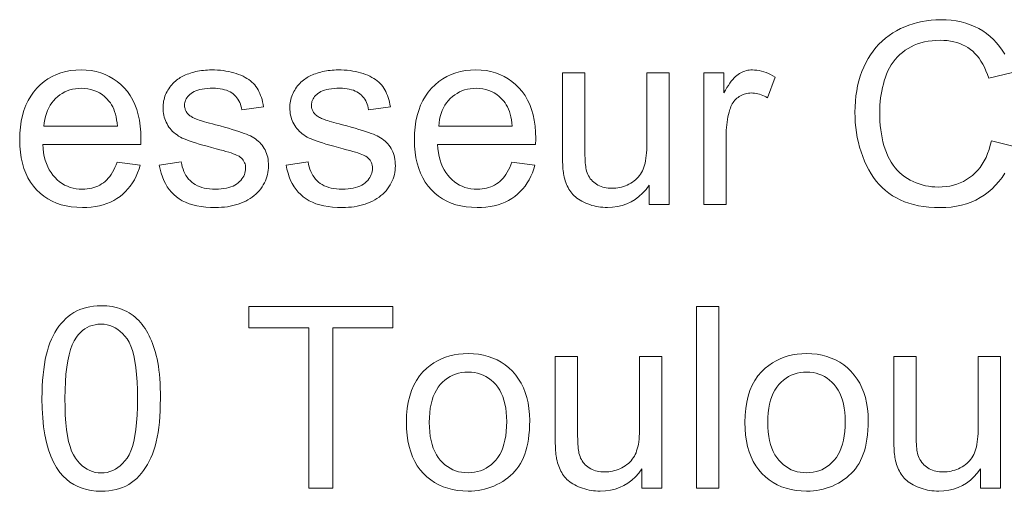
# Model space of a CAD drawing. Extents: x 10 to 410, y 10 to 287.
# Tile 9 of 21: x 329 to 342, y 20 to 26. Entities that reach past the tile are written whole.
import ezdxf

# ---------------------------------------------------------------- set-up
doc = ezdxf.new("R2010")
doc.units = 0

msp = doc.modelspace()

# ---------------------------------------------------------------- linework, layer by layer
at = {"color": 7, "lineweight": 13}
for points in [[(342.073, 24.214), (342.034, 24.154), (341.992, 24.097), (341.946, 24.045), (341.897, 23.996), (341.845, 23.952), (341.789, 23.911), (341.732, 23.875), (341.672, 23.842), (341.609, 23.815), (341.544, 23.791), (341.477, 23.772), (341.407, 23.757), (341.335, 23.746), (341.261, 23.74), (341.184, 23.738), (341.105, 23.739), (341.028, 23.744), (340.955, 23.752), (340.885, 23.764), (340.817, 23.779), (340.753, 23.797), (340.692, 23.818), (340.634, 23.843), (340.579, 23.871), (340.526, 23.902), (340.477, 23.937), (340.43, 23.974), (340.385, 24.014), (340.343, 24.057), (340.303, 24.104), (340.266, 24.153), (340.231, 24.205), (340.199, 24.26), (340.169, 24.318), (340.141, 24.379), (340.116, 24.442), (340.093, 24.505), (340.074, 24.57), (340.056, 24.636), (340.042, 24.702), (340.03, 24.77), (340.021, 24.838), (340.014, 24.908), (340.01, 24.978), (340.009, 25.049), (340.01, 25.126), (340.015, 25.201), (340.022, 25.274), (340.033, 25.345), (340.046, 25.415), (340.063, 25.482), (340.082, 25.547), (340.104, 25.61), (340.13, 25.671), (340.158, 25.73), (340.189, 25.787), (340.223, 25.841), (340.259, 25.892), (340.298, 25.94), (340.339, 25.986), (340.383, 26.029), (340.429, 26.069), (340.478, 26.106), (340.529, 26.14), (340.583, 26.172), (340.638, 26.201), (340.695, 26.226), (340.753, 26.249), (340.812, 26.268), (340.872, 26.285), (340.933, 26.299), (340.995, 26.309), (341.059, 26.317), (341.123, 26.321), (341.189, 26.323), (341.263, 26.321), (341.334, 26.315), (341.403, 26.306), (341.47, 26.292), (341.534, 26.275), (341.596, 26.254), (341.656, 26.229), (341.713, 26.201), (341.768, 26.168), (341.82, 26.132), (341.87, 26.092), (341.916, 26.049), (341.959, 26.003), (342, 25.954), (342.037, 25.902), (342.071, 25.847)], [(342.176, 25.595), (341.851, 25.518), (341.832, 25.571), (341.813, 25.621), (341.791, 25.668), (341.768, 25.712), (341.744, 25.754), (341.718, 25.792), (341.69, 25.827), (341.661, 25.86), (341.631, 25.889), (341.598, 25.915), (341.564, 25.939), (341.529, 25.96), (341.491, 25.979), (341.452, 25.995), (341.411, 26.009), (341.369, 26.02), (341.325, 26.029), (341.279, 26.035), (341.231, 26.039), (341.182, 26.04), (341.125, 26.038), (341.071, 26.034), (341.018, 26.027), (340.967, 26.018), (340.918, 26.005), (340.87, 25.99), (340.825, 25.972), (340.782, 25.951), (340.74, 25.928), (340.7, 25.902), (340.663, 25.873), (340.628, 25.843), (340.595, 25.81), (340.564, 25.776), (340.536, 25.74), (340.51, 25.702), (340.486, 25.662), (340.464, 25.62), (340.445, 25.576), (340.428, 25.531), (340.413, 25.484), (340.4, 25.437), (340.388, 25.39), (340.378, 25.342), (340.37, 25.294), (340.362, 25.246), (340.357, 25.198), (340.353, 25.149), (340.351, 25.1), (340.35, 25.051), (340.351, 24.988), (340.354, 24.926), (340.358, 24.867), (340.365, 24.809), (340.373, 24.752), (340.383, 24.697), (340.395, 24.644), (340.409, 24.592), (340.425, 24.542), (340.443, 24.494), (340.462, 24.447), (340.484, 24.404), (340.508, 24.362), (340.534, 24.323), (340.562, 24.286), (340.592, 24.252), (340.624, 24.22), (340.658, 24.19), (340.694, 24.163), (340.732, 24.138), (340.771, 24.116), (340.812, 24.096), (340.853, 24.078), (340.894, 24.063), (340.936, 24.05), (340.979, 24.039), (341.022, 24.031), (341.066, 24.025), (341.111, 24.022), (341.157, 24.021), (341.211, 24.022), (341.264, 24.027), (341.316, 24.035), (341.365, 24.046), (341.413, 24.061), (341.459, 24.078), (341.504, 24.099), (341.547, 24.123), (341.588, 24.15), (341.627, 24.181), (341.665, 24.215), (341.699, 24.251), (341.732, 24.291), (341.761, 24.334), (341.789, 24.38), (341.814, 24.429), (341.836, 24.481), (341.856, 24.537), (341.873, 24.595), (341.888, 24.657), (342.219, 24.573)]]:
    msp.add_lwpolyline(points, dxfattribs=at)
for points in [[(329.852, 24.363), (330.169, 24.324), (330.153, 24.27), (330.134, 24.218), (330.113, 24.169), (330.089, 24.122), (330.062, 24.077), (330.033, 24.035), (330.001, 23.996), (329.967, 23.959), (329.931, 23.925), (329.891, 23.893), (329.849, 23.864), (329.806, 23.837), (329.759, 23.814), (329.711, 23.795), (329.66, 23.778), (329.607, 23.764), (329.552, 23.753), (329.494, 23.745), (329.435, 23.741), (329.373, 23.739), (329.295, 23.742), (329.22, 23.749), (329.149, 23.761), (329.081, 23.778), (329.017, 23.8), (328.955, 23.827), (328.897, 23.859), (328.842, 23.896), (328.791, 23.937), (328.743, 23.984), (328.698, 24.035), (328.659, 24.09), (328.624, 24.149), (328.594, 24.211), (328.568, 24.278), (328.547, 24.349), (328.531, 24.423), (328.519, 24.502), (328.512, 24.584), (328.51, 24.67), (328.512, 24.76), (328.519, 24.845), (328.531, 24.926), (328.548, 25.003), (328.569, 25.076), (328.595, 25.145), (328.625, 25.21), (328.661, 25.271), (328.701, 25.327), (328.745, 25.38), (328.794, 25.428), (328.845, 25.471), (328.899, 25.509), (328.956, 25.541), (329.016, 25.569), (329.078, 25.592), (329.143, 25.609), (329.211, 25.622), (329.282, 25.63), (329.356, 25.632), (329.427, 25.63), (329.496, 25.622), (329.562, 25.61), (329.625, 25.593), (329.686, 25.57), (329.744, 25.543), (329.799, 25.511), (329.852, 25.474), (329.902, 25.432), (329.949, 25.385), (329.993, 25.333), (330.032, 25.278), (330.067, 25.218), (330.097, 25.155), (330.122, 25.087), (330.143, 25.016), (330.159, 24.94), (330.17, 24.86), (330.177, 24.777), (330.179, 24.689), (330.179, 24.683), (330.179, 24.677), (330.179, 24.67), (330.179, 24.663), (330.179, 24.655), (330.179, 24.647), (330.179, 24.638), (330.178, 24.628), (330.178, 24.618), (330.178, 24.607), (328.827, 24.607), (328.832, 24.549), (328.839, 24.493), (328.849, 24.441), (328.862, 24.391), (328.878, 24.344), (328.896, 24.3), (328.917, 24.258), (328.941, 24.219), (328.967, 24.183), (328.996, 24.15), (329.027, 24.12), (329.06, 24.093), (329.094, 24.069), (329.129, 24.049), (329.166, 24.031), (329.205, 24.017), (329.245, 24.006), (329.287, 23.998), (329.33, 23.993), (329.374, 23.992), (329.408, 23.993), (329.44, 23.995), (329.471, 24), (329.502, 24.006), (329.531, 24.014), (329.559, 24.024), (329.587, 24.035), (329.613, 24.048), (329.638, 24.063), (329.663, 24.08), (329.686, 24.099), (329.708, 24.12), (329.73, 24.143), (329.75, 24.168), (329.77, 24.195), (329.788, 24.225), (329.806, 24.256), (329.822, 24.29), (329.837, 24.326)], [(330.432, 24.321), (330.735, 24.369), (330.741, 24.333), (330.749, 24.299), (330.759, 24.267), (330.77, 24.236), (330.784, 24.207), (330.799, 24.18), (330.816, 24.155), (330.835, 24.131), (330.855, 24.109), (330.878, 24.089), (330.902, 24.07), (330.928, 24.054), (330.956, 24.039), (330.986, 24.027), (331.018, 24.016), (331.051, 24.007), (331.087, 24), (331.124, 23.996), (331.163, 23.993), (331.204, 23.992), (331.246, 23.993), (331.285, 23.995), (331.321, 23.999), (331.356, 24.005), (331.388, 24.013), (331.419, 24.023), (331.447, 24.034), (331.473, 24.047), (331.497, 24.061), (331.518, 24.078), (331.538, 24.095), (331.555, 24.113), (331.57, 24.132), (331.584, 24.151), (331.595, 24.171), (331.604, 24.192), (331.611, 24.213), (331.616, 24.235), (331.619, 24.257), (331.62, 24.28), (331.62, 24.3), (331.617, 24.32), (331.612, 24.338), (331.606, 24.356), (331.598, 24.373), (331.588, 24.389), (331.576, 24.404), (331.563, 24.418), (331.547, 24.431), (331.53, 24.444), (331.516, 24.452), (331.497, 24.461), (331.475, 24.47), (331.45, 24.48), (331.42, 24.49), (331.387, 24.501), (331.35, 24.512), (331.309, 24.523), (331.264, 24.535), (331.216, 24.548), (331.151, 24.564), (331.089, 24.581), (331.032, 24.597), (330.979, 24.612), (330.93, 24.627), (330.886, 24.642), (330.845, 24.656), (330.809, 24.669), (330.776, 24.682), (330.748, 24.695), (330.723, 24.708), (330.698, 24.722), (330.676, 24.737), (330.654, 24.753), (330.633, 24.769), (330.614, 24.787), (330.596, 24.806), (330.58, 24.825), (330.564, 24.846), (330.55, 24.867), (330.538, 24.89), (330.526, 24.912), (330.516, 24.935), (330.507, 24.959), (330.5, 24.983), (330.494, 25.008), (330.489, 25.033), (330.486, 25.058), (330.484, 25.084), (330.483, 25.11), (330.483, 25.134), (330.485, 25.158), (330.488, 25.181), (330.492, 25.204), (330.497, 25.227), (330.503, 25.249), (330.51, 25.271), (330.518, 25.293), (330.528, 25.314), (330.538, 25.335), (330.55, 25.355), (330.562, 25.374), (330.575, 25.393), (330.589, 25.412), (330.604, 25.429), (330.619, 25.446), (330.636, 25.462), (330.653, 25.477), (330.671, 25.492), (330.689, 25.506), (330.704, 25.516), (330.72, 25.526), (330.737, 25.536), (330.755, 25.546), (330.774, 25.555), (330.794, 25.564), (330.815, 25.572), (330.837, 25.58), (330.86, 25.588), (330.885, 25.596), (330.909, 25.602), (330.935, 25.609), (330.96, 25.614), (330.986, 25.619), (331.013, 25.623), (331.039, 25.626), (331.066, 25.629), (331.094, 25.631), (331.122, 25.632), (331.15, 25.632), (331.192, 25.632), (331.233, 25.63), (331.273, 25.627), (331.312, 25.622), (331.35, 25.617), (331.387, 25.61), (331.423, 25.602), (331.458, 25.593), (331.491, 25.582), (331.524, 25.571), (331.555, 25.558), (331.585, 25.544), (331.613, 25.53), (331.639, 25.515), (331.664, 25.499), (331.687, 25.481), (331.708, 25.464), (331.728, 25.445), (331.746, 25.425), (331.762, 25.405), (331.777, 25.383), (331.791, 25.36), (331.804, 25.335), (331.816, 25.309), (331.827, 25.282), (331.837, 25.253), (331.846, 25.223), (331.854, 25.191), (331.861, 25.158), (331.868, 25.124), (331.568, 25.083), (331.563, 25.11), (331.556, 25.137), (331.548, 25.161), (331.539, 25.185), (331.528, 25.208), (331.515, 25.229), (331.501, 25.249), (331.485, 25.268), (331.468, 25.285), (331.449, 25.301), (331.429, 25.316), (331.407, 25.33), (331.383, 25.341), (331.358, 25.352), (331.331, 25.36), (331.302, 25.367), (331.272, 25.373), (331.24, 25.377), (331.207, 25.379), (331.172, 25.38), (331.131, 25.379), (331.092, 25.377), (331.056, 25.373), (331.022, 25.369), (330.991, 25.362), (330.962, 25.355), (330.935, 25.346), (330.911, 25.335), (330.889, 25.323), (330.87, 25.31), (330.853, 25.296), (330.838, 25.281), (330.824, 25.266), (330.812, 25.25), (330.802, 25.234), (330.794, 25.217), (330.788, 25.2), (330.783, 25.183), (330.781, 25.165), (330.78, 25.146), (330.78, 25.134), (330.781, 25.123), (330.783, 25.111), (330.786, 25.1), (330.789, 25.089), (330.793, 25.079), (330.798, 25.068), (330.804, 25.058), (330.81, 25.048), (330.817, 25.039), (330.825, 25.029), (330.834, 25.02), (330.844, 25.011), (330.854, 25.002), (330.865, 24.994), (330.878, 24.986), (330.891, 24.978), (330.905, 24.971), (330.919, 24.964), (330.935, 24.957), (330.946, 24.953), (330.96, 24.948), (330.979, 24.943), (331, 24.936), (331.026, 24.929), (331.055, 24.92), (331.087, 24.911), (331.123, 24.901), (331.163, 24.89), (331.206, 24.878), (331.269, 24.861), (331.328, 24.845), (331.384, 24.829), (331.435, 24.814), (331.482, 24.799), (331.526, 24.785), (331.565, 24.772), (331.601, 24.759), (331.633, 24.747), (331.66, 24.736), (331.686, 24.724), (331.71, 24.712), (331.733, 24.698), (331.755, 24.684), (331.775, 24.668), (331.795, 24.651), (331.814, 24.634), (331.831, 24.615), (331.847, 24.596), (331.863, 24.575), (331.876, 24.553), (331.889, 24.531), (331.9, 24.507), (331.909, 24.482), (331.918, 24.456), (331.924, 24.43), (331.929, 24.402), (331.933, 24.373), (331.935, 24.343), (331.936, 24.312), (331.935, 24.282), (331.932, 24.252), (331.928, 24.222), (331.922, 24.192), (331.914, 24.163), (331.904, 24.135), (331.892, 24.106), (331.879, 24.078), (331.863, 24.05), (331.846, 24.023), (331.828, 23.997), (331.807, 23.971), (331.785, 23.947), (331.762, 23.925), (331.737, 23.903), (331.71, 23.883), (331.682, 23.863), (331.652, 23.846), (331.621, 23.829), (331.588, 23.813), (331.554, 23.799), (331.519, 23.787), (331.483, 23.776), (331.446, 23.766), (331.408, 23.758), (331.369, 23.751), (331.33, 23.746), (331.289, 23.742), (331.248, 23.74), (331.206, 23.739), (331.137, 23.741), (331.072, 23.745), (331.009, 23.752), (330.95, 23.763), (330.895, 23.776), (330.843, 23.792), (330.794, 23.811), (330.749, 23.833), (330.707, 23.858), (330.668, 23.886), (330.632, 23.917), (330.599, 23.95), (330.569, 23.987), (330.541, 24.026), (330.516, 24.068), (330.494, 24.113), (330.475, 24.161), (330.458, 24.211), (330.443, 24.265)], [(332.178, 24.321), (332.482, 24.369), (332.488, 24.333), (332.495, 24.299), (332.505, 24.267), (332.517, 24.236), (332.53, 24.207), (332.545, 24.18), (332.562, 24.155), (332.581, 24.131), (332.602, 24.109), (332.624, 24.089), (332.648, 24.07), (332.674, 24.054), (332.702, 24.039), (332.732, 24.027), (332.764, 24.016), (332.798, 24.007), (332.833, 24), (332.87, 23.996), (332.91, 23.993), (332.951, 23.992), (332.992, 23.993), (333.031, 23.995), (333.068, 23.999), (333.102, 24.005), (333.135, 24.013), (333.165, 24.023), (333.193, 24.034), (333.219, 24.047), (333.243, 24.061), (333.264, 24.078), (333.284, 24.095), (333.301, 24.113), (333.316, 24.132), (333.33, 24.151), (333.341, 24.171), (333.35, 24.192), (333.357, 24.213), (333.363, 24.235), (333.366, 24.257), (333.367, 24.28), (333.366, 24.3), (333.363, 24.32), (333.359, 24.338), (333.352, 24.356), (333.344, 24.373), (333.334, 24.389), (333.322, 24.404), (333.309, 24.418), (333.293, 24.431), (333.276, 24.444), (333.262, 24.452), (333.244, 24.461), (333.222, 24.47), (333.196, 24.48), (333.166, 24.49), (333.133, 24.501), (333.096, 24.512), (333.055, 24.523), (333.011, 24.535), (332.962, 24.548), (332.897, 24.564), (332.836, 24.581), (332.779, 24.597), (332.726, 24.612), (332.677, 24.627), (332.632, 24.642), (332.591, 24.656), (332.555, 24.669), (332.523, 24.682), (332.494, 24.695), (332.469, 24.708), (332.445, 24.722), (332.422, 24.737), (332.4, 24.753), (332.38, 24.769), (332.361, 24.787), (332.343, 24.806), (332.326, 24.825), (332.311, 24.846), (332.297, 24.867), (332.284, 24.89), (332.272, 24.912), (332.262, 24.935), (332.253, 24.959), (332.246, 24.983), (332.24, 25.008), (332.235, 25.033), (332.232, 25.058), (332.23, 25.084), (332.229, 25.11), (332.23, 25.134), (332.231, 25.158), (332.234, 25.181), (332.238, 25.204), (332.243, 25.227), (332.249, 25.249), (332.256, 25.271), (332.265, 25.293), (332.274, 25.314), (332.285, 25.335), (332.296, 25.355), (332.308, 25.374), (332.321, 25.393), (332.335, 25.412), (332.35, 25.429), (332.366, 25.446), (332.382, 25.462), (332.399, 25.477), (332.417, 25.492), (332.436, 25.506), (332.45, 25.516), (332.466, 25.526), (332.483, 25.536), (332.501, 25.546), (332.52, 25.555), (332.54, 25.564), (332.561, 25.572), (332.583, 25.58), (332.607, 25.588), (332.631, 25.596), (332.656, 25.602), (332.681, 25.609), (332.707, 25.614), (332.733, 25.619), (332.759, 25.623), (332.786, 25.626), (332.813, 25.629), (332.84, 25.631), (332.868, 25.632), (332.896, 25.632), (332.938, 25.632), (332.979, 25.63), (333.019, 25.627), (333.058, 25.622), (333.096, 25.617), (333.133, 25.61), (333.169, 25.602), (333.204, 25.593), (333.238, 25.582), (333.27, 25.571), (333.302, 25.558), (333.331, 25.544), (333.359, 25.53), (333.386, 25.515), (333.41, 25.499), (333.433, 25.481), (333.455, 25.464), (333.474, 25.445), (333.492, 25.425), (333.508, 25.405), (333.523, 25.383), (333.537, 25.36), (333.55, 25.335), (333.562, 25.309), (333.573, 25.282), (333.583, 25.253), (333.592, 25.223), (333.6, 25.191), (333.608, 25.158), (333.614, 25.124), (333.314, 25.083), (333.309, 25.11), (333.302, 25.137), (333.295, 25.161), (333.285, 25.185), (333.274, 25.208), (333.261, 25.229), (333.247, 25.249), (333.231, 25.268), (333.214, 25.285), (333.195, 25.301), (333.175, 25.316), (333.153, 25.33), (333.129, 25.341), (333.104, 25.352), (333.077, 25.36), (333.048, 25.367), (333.018, 25.373), (332.987, 25.377), (332.953, 25.379), (332.918, 25.38), (332.877, 25.379), (332.838, 25.377), (332.802, 25.373), (332.768, 25.369), (332.737, 25.362), (332.708, 25.355), (332.681, 25.346), (332.657, 25.335), (332.636, 25.323), (332.616, 25.31), (332.599, 25.296), (332.584, 25.281), (332.57, 25.266), (332.558, 25.25), (332.549, 25.234), (332.54, 25.217), (332.534, 25.2), (332.53, 25.183), (332.527, 25.165), (332.526, 25.146), (332.526, 25.134), (332.527, 25.123), (332.529, 25.111), (332.532, 25.1), (332.535, 25.089), (332.539, 25.079), (332.544, 25.068), (332.55, 25.058), (332.556, 25.048), (332.563, 25.039), (332.571, 25.029), (332.58, 25.02), (332.59, 25.011), (332.6, 25.002), (332.612, 24.994), (332.624, 24.986), (332.637, 24.978), (332.651, 24.971), (332.665, 24.964), (332.681, 24.957), (332.692, 24.953), (332.707, 24.948), (332.725, 24.943), (332.747, 24.936), (332.772, 24.929), (332.801, 24.92), (332.833, 24.911), (332.869, 24.901), (332.909, 24.89), (332.952, 24.878), (333.015, 24.861), (333.075, 24.845), (333.13, 24.829), (333.181, 24.814), (333.229, 24.799), (333.272, 24.785), (333.312, 24.772), (333.347, 24.759), (333.379, 24.747), (333.407, 24.736), (333.432, 24.724), (333.456, 24.712), (333.479, 24.698), (333.501, 24.684), (333.522, 24.668), (333.541, 24.651), (333.56, 24.634), (333.577, 24.615), (333.594, 24.596), (333.609, 24.575), (333.623, 24.553), (333.635, 24.531), (333.646, 24.507), (333.656, 24.482), (333.664, 24.456), (333.67, 24.43), (333.676, 24.402), (333.679, 24.373), (333.681, 24.343), (333.682, 24.312), (333.681, 24.282), (333.679, 24.252), (333.674, 24.222), (333.668, 24.192), (333.66, 24.163), (333.65, 24.135), (333.638, 24.106), (333.625, 24.078), (333.61, 24.05), (333.593, 24.023), (333.574, 23.997), (333.554, 23.971), (333.532, 23.947), (333.508, 23.925), (333.483, 23.903), (333.457, 23.883), (333.428, 23.863), (333.399, 23.846), (333.367, 23.829), (333.334, 23.813), (333.3, 23.799), (333.265, 23.787), (333.229, 23.776), (333.192, 23.766), (333.154, 23.758), (333.116, 23.751), (333.076, 23.746), (333.036, 23.742), (332.994, 23.74), (332.952, 23.739), (332.883, 23.741), (332.818, 23.745), (332.756, 23.752), (332.697, 23.763), (332.641, 23.776), (332.589, 23.792), (332.54, 23.811), (332.495, 23.833), (332.453, 23.858), (332.414, 23.886), (332.379, 23.917), (332.346, 23.95), (332.315, 23.987), (332.288, 24.026), (332.263, 24.068), (332.24, 24.113), (332.221, 24.161), (332.204, 24.211), (332.19, 24.265)], [(335.287, 24.363), (335.604, 24.324), (335.588, 24.27), (335.569, 24.218), (335.547, 24.169), (335.524, 24.122), (335.497, 24.077), (335.468, 24.035), (335.436, 23.996), (335.402, 23.959), (335.365, 23.925), (335.326, 23.893), (335.284, 23.864), (335.24, 23.837), (335.194, 23.814), (335.146, 23.795), (335.095, 23.778), (335.042, 23.764), (334.987, 23.753), (334.929, 23.745), (334.87, 23.741), (334.808, 23.739), (334.73, 23.742), (334.655, 23.749), (334.584, 23.761), (334.516, 23.778), (334.451, 23.8), (334.39, 23.827), (334.332, 23.859), (334.277, 23.896), (334.226, 23.937), (334.178, 23.984), (334.133, 24.035), (334.094, 24.09), (334.059, 24.149), (334.029, 24.211), (334.003, 24.278), (333.982, 24.349), (333.966, 24.423), (333.954, 24.502), (333.947, 24.584), (333.945, 24.67), (333.947, 24.76), (333.954, 24.845), (333.966, 24.926), (333.982, 25.003), (334.004, 25.076), (334.029, 25.145), (334.06, 25.21), (334.095, 25.271), (334.135, 25.327), (334.18, 25.38), (334.229, 25.428), (334.28, 25.471), (334.334, 25.509), (334.391, 25.541), (334.45, 25.569), (334.513, 25.592), (334.578, 25.609), (334.646, 25.622), (334.717, 25.63), (334.791, 25.632), (334.862, 25.63), (334.931, 25.622), (334.997, 25.61), (335.06, 25.593), (335.121, 25.57), (335.179, 25.543), (335.234, 25.511), (335.287, 25.474), (335.337, 25.432), (335.384, 25.385), (335.428, 25.333), (335.467, 25.278), (335.501, 25.218), (335.531, 25.155), (335.557, 25.087), (335.577, 25.016), (335.594, 24.94), (335.605, 24.86), (335.612, 24.777), (335.614, 24.689), (335.614, 24.683), (335.614, 24.677), (335.614, 24.67), (335.614, 24.663), (335.614, 24.655), (335.614, 24.647), (335.613, 24.638), (335.613, 24.628), (335.613, 24.618), (335.613, 24.607), (334.262, 24.607), (334.267, 24.549), (334.274, 24.493), (334.284, 24.441), (334.297, 24.391), (334.313, 24.344), (334.331, 24.3), (334.352, 24.258), (334.375, 24.219), (334.402, 24.183), (334.431, 24.15), (334.462, 24.12), (334.494, 24.093), (334.529, 24.069), (334.564, 24.049), (334.601, 24.031), (334.64, 24.017), (334.68, 24.006), (334.722, 23.998), (334.765, 23.993), (334.809, 23.992), (334.843, 23.993), (334.875, 23.995), (334.906, 24), (334.936, 24.006), (334.966, 24.014), (334.994, 24.024), (335.021, 24.035), (335.048, 24.048), (335.073, 24.063), (335.098, 24.08), (335.121, 24.099), (335.143, 24.12), (335.165, 24.143), (335.185, 24.168), (335.205, 24.195), (335.223, 24.225), (335.24, 24.256), (335.257, 24.29), (335.272, 24.326)], [(337.928, 23.78), (337.928, 25.591), (338.205, 25.591), (338.205, 25.317), (338.226, 25.354), (338.246, 25.389), (338.267, 25.42), (338.287, 25.45), (338.306, 25.477), (338.326, 25.501), (338.345, 25.522), (338.363, 25.541), (338.382, 25.557), (338.4, 25.571), (338.418, 25.582), (338.436, 25.593), (338.455, 25.602), (338.474, 25.61), (338.494, 25.617), (338.514, 25.622), (338.534, 25.627), (338.555, 25.63), (338.576, 25.632), (338.597, 25.632), (338.628, 25.631), (338.659, 25.628), (338.69, 25.623), (338.722, 25.616), (338.753, 25.607), (338.785, 25.597), (338.817, 25.584), (338.848, 25.569), (338.88, 25.552), (338.912, 25.533), (338.807, 25.248), (338.784, 25.261), (338.762, 25.272), (338.739, 25.282), (338.717, 25.291), (338.694, 25.298), (338.672, 25.304), (338.649, 25.309), (338.627, 25.312), (338.604, 25.314), (338.582, 25.315), (338.562, 25.314), (338.542, 25.313), (338.523, 25.31), (338.504, 25.305), (338.486, 25.3), (338.468, 25.293), (338.451, 25.285), (338.434, 25.276), (338.417, 25.266), (338.401, 25.254), (338.385, 25.242), (338.371, 25.228), (338.357, 25.214), (338.344, 25.199), (338.332, 25.182), (338.321, 25.165), (338.311, 25.147), (338.302, 25.128), (338.294, 25.107), (338.286, 25.086), (338.277, 25.053), (338.268, 25.02), (338.26, 24.985), (338.254, 24.951), (338.248, 24.915), (338.244, 24.879), (338.24, 24.842), (338.237, 24.805), (338.236, 24.767), (338.235, 24.728), (338.235, 23.78)], [(337.176, 23.78), (337.176, 24.046), (337.133, 23.988), (337.086, 23.936), (337.036, 23.89), (336.983, 23.85), (336.927, 23.816), (336.868, 23.788), (336.806, 23.767), (336.741, 23.752), (336.673, 23.742), (336.602, 23.739), (336.57, 23.74), (336.538, 23.742), (336.507, 23.745), (336.477, 23.749), (336.447, 23.755), (336.417, 23.761), (336.388, 23.769), (336.359, 23.779), (336.33, 23.789), (336.302, 23.801), (336.275, 23.813), (336.25, 23.826), (336.225, 23.84), (336.203, 23.855), (336.181, 23.87), (336.161, 23.886), (336.143, 23.902), (336.126, 23.919), (336.11, 23.937), (336.096, 23.955), (336.083, 23.974), (336.071, 23.994), (336.059, 24.015), (336.049, 24.036), (336.039, 24.058), (336.03, 24.082), (336.021, 24.106), (336.014, 24.13), (336.007, 24.156), (336.001, 24.183), (335.998, 24.202), (335.995, 24.223), (335.992, 24.246), (335.989, 24.272), (335.987, 24.299), (335.986, 24.329), (335.984, 24.361), (335.983, 24.395), (335.983, 24.431), (335.983, 24.469), (335.983, 25.591), (336.29, 25.591), (336.29, 24.587), (336.29, 24.54), (336.29, 24.497), (336.291, 24.457), (336.293, 24.42), (336.294, 24.386), (336.296, 24.355), (336.299, 24.327), (336.302, 24.303), (336.305, 24.281), (336.308, 24.263), (336.315, 24.239), (336.323, 24.216), (336.332, 24.195), (336.342, 24.174), (336.354, 24.155), (336.366, 24.136), (336.381, 24.119), (336.396, 24.102), (336.413, 24.087), (336.431, 24.073), (336.45, 24.06), (336.47, 24.048), (336.491, 24.037), (336.513, 24.028), (336.536, 24.021), (336.56, 24.015), (336.584, 24.01), (336.61, 24.006), (336.636, 24.004), (336.663, 24.004), (336.69, 24.004), (336.718, 24.006), (336.744, 24.01), (336.771, 24.015), (336.797, 24.021), (336.823, 24.029), (336.848, 24.038), (336.873, 24.049), (336.898, 24.061), (336.922, 24.074), (336.946, 24.089), (336.968, 24.105), (336.989, 24.121), (337.008, 24.139), (337.026, 24.158), (337.042, 24.178), (337.057, 24.199), (337.071, 24.22), (337.083, 24.243), (337.094, 24.267), (337.103, 24.293), (337.112, 24.32), (337.119, 24.35), (337.126, 24.382), (337.131, 24.416), (337.136, 24.453), (337.139, 24.492), (337.142, 24.533), (337.143, 24.576), (337.144, 24.621), (337.144, 25.591), (337.451, 25.591), (337.451, 23.78)], [(328.844, 24.86), (329.855, 24.86), (329.851, 24.904), (329.844, 24.947), (329.836, 24.986), (329.827, 25.024), (329.816, 25.06), (329.804, 25.093), (329.79, 25.124), (329.775, 25.152), (329.758, 25.178), (329.739, 25.202), (329.709, 25.236), (329.677, 25.266), (329.644, 25.293), (329.608, 25.316), (329.571, 25.335), (329.532, 25.351), (329.491, 25.364), (329.449, 25.373), (329.405, 25.378), (329.359, 25.38), (329.318, 25.378), (329.277, 25.374), (329.238, 25.367), (329.201, 25.357), (329.165, 25.344), (329.13, 25.329), (329.096, 25.31), (329.064, 25.289), (329.033, 25.265), (329.004, 25.238), (328.976, 25.209), (328.951, 25.178), (328.929, 25.145), (328.909, 25.11), (328.892, 25.073), (328.877, 25.034), (328.865, 24.993), (328.855, 24.951), (328.848, 24.906)], [(334.279, 24.86), (335.29, 24.86), (335.285, 24.904), (335.279, 24.947), (335.271, 24.986), (335.262, 25.024), (335.251, 25.06), (335.239, 25.093), (335.225, 25.124), (335.209, 25.152), (335.193, 25.178), (335.174, 25.202), (335.144, 25.236), (335.112, 25.266), (335.078, 25.293), (335.043, 25.316), (335.006, 25.335), (334.967, 25.351), (334.926, 25.364), (334.884, 25.373), (334.84, 25.378), (334.794, 25.38), (334.752, 25.378), (334.712, 25.374), (334.673, 25.367), (334.636, 25.357), (334.599, 25.344), (334.564, 25.329), (334.531, 25.31), (334.499, 25.289), (334.468, 25.265), (334.438, 25.238), (334.411, 25.209), (334.386, 25.178), (334.364, 25.145), (334.344, 25.11), (334.327, 25.073), (334.312, 25.034), (334.3, 24.993), (334.29, 24.951), (334.283, 24.906)], [(328.817, 21.111), (328.818, 21.198), (328.82, 21.282), (328.825, 21.362), (328.831, 21.438), (328.84, 21.511), (328.85, 21.581), (328.862, 21.647), (328.875, 21.71), (328.891, 21.769), (328.908, 21.825), (328.927, 21.878), (328.948, 21.928), (328.971, 21.976), (328.995, 22.021), (329.021, 22.064), (329.049, 22.105), (329.079, 22.143), (329.111, 22.178), (329.144, 22.211), (329.179, 22.242), (329.216, 22.27), (329.255, 22.295), (329.296, 22.317), (329.338, 22.336), (329.382, 22.352), (329.429, 22.365), (329.477, 22.375), (329.527, 22.383), (329.578, 22.387), (329.632, 22.389), (329.672, 22.388), (329.711, 22.385), (329.748, 22.381), (329.785, 22.376), (329.821, 22.368), (329.856, 22.359), (329.889, 22.349), (329.922, 22.337), (329.954, 22.323), (329.985, 22.308), (330.015, 22.291), (330.044, 22.272), (330.071, 22.253), (330.098, 22.231), (330.124, 22.209), (330.148, 22.185), (330.172, 22.159), (330.194, 22.132), (330.215, 22.104), (330.236, 22.074), (330.255, 22.043), (330.274, 22.01), (330.291, 21.976), (330.308, 21.941), (330.324, 21.905), (330.339, 21.867), (330.353, 21.828), (330.367, 21.787), (330.379, 21.745), (330.391, 21.702), (330.402, 21.657), (330.411, 21.609), (330.42, 21.557), (330.427, 21.503), (330.433, 21.445), (330.438, 21.384), (330.442, 21.321), (330.445, 21.254), (330.447, 21.184), (330.447, 21.111), (330.446, 21.025), (330.444, 20.942), (330.439, 20.863), (330.433, 20.787), (330.425, 20.714), (330.415, 20.644), (330.403, 20.579), (330.389, 20.516), (330.374, 20.457), (330.357, 20.401), (330.338, 20.348), (330.317, 20.298), (330.294, 20.25), (330.27, 20.205), (330.244, 20.162), (330.216, 20.121), (330.186, 20.083), (330.155, 20.047), (330.122, 20.014), (330.086, 19.983), (330.05, 19.955), (330.011, 19.93), (329.97, 19.908), (329.927, 19.889), (329.883, 19.873), (329.837, 19.859), (329.788, 19.849), (329.738, 19.842), (329.686, 19.837), (329.632, 19.836), (329.561, 19.838), (329.494, 19.846), (329.429, 19.859), (329.368, 19.877), (329.309, 19.901), (329.254, 19.929), (329.202, 19.963), (329.153, 20.002), (329.107, 20.046), (329.064, 20.095), (329.017, 20.161), (328.975, 20.236), (328.938, 20.318), (328.906, 20.407), (328.879, 20.505), (328.856, 20.611), (328.839, 20.724), (328.827, 20.845), (328.819, 20.974)], [(332.49, 19.878), (332.49, 22.083), (331.666, 22.083), (331.666, 22.378), (333.648, 22.378), (333.648, 22.083), (332.821, 22.083), (332.821, 19.878)], [(337.826, 19.878), (337.826, 22.378), (338.133, 22.378), (338.133, 19.878)], [(329.132, 21.111), (329.134, 20.992), (329.138, 20.882), (329.145, 20.779), (329.155, 20.685), (329.168, 20.599), (329.184, 20.521), (329.203, 20.451), (329.225, 20.39), (329.249, 20.337), (329.276, 20.292), (329.306, 20.253), (329.337, 20.219), (329.369, 20.188), (329.402, 20.162), (329.437, 20.139), (329.474, 20.121), (329.511, 20.107), (329.55, 20.096), (329.59, 20.09), (329.632, 20.088), (329.674, 20.09), (329.714, 20.096), (329.753, 20.107), (329.79, 20.121), (329.827, 20.139), (329.862, 20.162), (329.895, 20.188), (329.927, 20.219), (329.958, 20.254), (329.988, 20.293), (330.015, 20.338), (330.039, 20.391), (330.061, 20.452), (330.08, 20.522), (330.096, 20.6), (330.109, 20.686), (330.119, 20.78), (330.126, 20.882), (330.13, 20.993), (330.132, 21.111), (330.13, 21.231), (330.126, 21.342), (330.119, 21.444), (330.109, 21.539), (330.096, 21.625), (330.08, 21.703), (330.061, 21.773), (330.039, 21.834), (330.015, 21.887), (329.988, 21.932), (329.958, 21.97), (329.927, 22.005), (329.895, 22.035), (329.861, 22.062), (329.826, 22.084), (329.789, 22.102), (329.751, 22.116), (329.712, 22.126), (329.671, 22.133), (329.629, 22.135), (329.587, 22.133), (329.547, 22.127), (329.509, 22.118), (329.473, 22.106), (329.438, 22.09), (329.406, 22.07), (329.374, 22.047), (329.345, 22.02), (329.317, 21.99), (329.291, 21.956), (329.261, 21.906), (329.234, 21.849), (329.21, 21.784), (329.189, 21.711), (329.172, 21.63), (329.158, 21.542), (329.147, 21.446), (329.139, 21.342), (329.134, 21.231)], [(333.834, 20.784), (333.837, 20.882), (333.845, 20.975), (333.859, 21.062), (333.879, 21.145), (333.904, 21.222), (333.935, 21.294), (333.971, 21.36), (334.013, 21.422), (334.06, 21.478), (334.114, 21.529), (334.161, 21.567), (334.211, 21.602), (334.263, 21.632), (334.317, 21.658), (334.373, 21.68), (334.431, 21.698), (334.491, 21.712), (334.553, 21.722), (334.617, 21.728), (334.683, 21.73), (334.757, 21.728), (334.827, 21.721), (334.895, 21.708), (334.96, 21.691), (335.023, 21.669), (335.082, 21.642), (335.139, 21.61), (335.193, 21.574), (335.245, 21.532), (335.294, 21.486), (335.339, 21.435), (335.379, 21.38), (335.415, 21.322), (335.445, 21.26), (335.471, 21.194), (335.493, 21.125), (335.509, 21.052), (335.521, 20.975), (335.528, 20.894), (335.531, 20.81), (335.53, 20.741), (335.527, 20.676), (335.521, 20.613), (335.514, 20.554), (335.504, 20.497), (335.493, 20.444), (335.479, 20.393), (335.464, 20.346), (335.446, 20.301), (335.426, 20.26), (335.404, 20.22), (335.38, 20.183), (335.354, 20.147), (335.327, 20.114), (335.297, 20.082), (335.266, 20.051), (335.232, 20.023), (335.197, 19.996), (335.16, 19.971), (335.121, 19.948), (335.08, 19.927), (335.039, 19.908), (334.997, 19.892), (334.954, 19.877), (334.911, 19.865), (334.867, 19.855), (334.822, 19.847), (334.777, 19.842), (334.73, 19.839), (334.683, 19.837), (334.609, 19.84), (334.537, 19.847), (334.468, 19.859), (334.402, 19.877), (334.339, 19.898), (334.279, 19.925), (334.222, 19.957), (334.168, 19.994), (334.117, 20.035), (334.068, 20.081), (334.024, 20.132), (333.984, 20.187), (333.949, 20.247), (333.918, 20.311), (333.893, 20.379), (333.871, 20.451), (333.855, 20.528), (333.843, 20.609), (333.836, 20.694)], [(337.077, 19.878), (337.077, 20.144), (337.034, 20.086), (336.987, 20.034), (336.937, 19.988), (336.884, 19.948), (336.828, 19.914), (336.769, 19.887), (336.707, 19.865), (336.642, 19.85), (336.574, 19.841), (336.503, 19.837), (336.471, 19.838), (336.439, 19.84), (336.408, 19.843), (336.378, 19.847), (336.348, 19.853), (336.318, 19.86), (336.289, 19.868), (336.26, 19.877), (336.231, 19.887), (336.203, 19.899), (336.176, 19.911), (336.151, 19.925), (336.127, 19.939), (336.104, 19.953), (336.082, 19.968), (336.062, 19.984), (336.044, 20), (336.027, 20.017), (336.011, 20.035), (335.997, 20.053), (335.984, 20.072), (335.972, 20.092), (335.96, 20.113), (335.95, 20.134), (335.94, 20.157), (335.931, 20.18), (335.922, 20.204), (335.915, 20.229), (335.908, 20.254), (335.902, 20.281), (335.899, 20.3), (335.896, 20.321), (335.893, 20.345), (335.89, 20.37), (335.888, 20.398), (335.887, 20.427), (335.885, 20.459), (335.884, 20.493), (335.884, 20.529), (335.884, 20.567), (335.884, 21.689), (336.191, 21.689), (336.191, 20.685), (336.191, 20.639), (336.191, 20.595), (336.192, 20.555), (336.194, 20.518), (336.195, 20.484), (336.197, 20.453), (336.2, 20.425), (336.203, 20.401), (336.206, 20.379), (336.209, 20.361), (336.216, 20.337), (336.224, 20.315), (336.233, 20.293), (336.243, 20.272), (336.255, 20.253), (336.268, 20.234), (336.282, 20.217), (336.297, 20.201), (336.314, 20.185), (336.332, 20.171), (336.351, 20.158), (336.371, 20.146), (336.392, 20.136), (336.414, 20.127), (336.437, 20.119), (336.461, 20.113), (336.485, 20.108), (336.511, 20.105), (336.537, 20.103), (336.564, 20.102), (336.592, 20.103), (336.619, 20.105), (336.645, 20.108), (336.672, 20.113), (336.698, 20.12), (336.724, 20.127), (336.749, 20.136), (336.774, 20.147), (336.799, 20.159), (336.823, 20.173), (336.847, 20.187), (336.869, 20.203), (336.89, 20.22), (336.909, 20.237), (336.927, 20.256), (336.943, 20.276), (336.958, 20.297), (336.972, 20.319), (336.984, 20.341), (336.995, 20.365), (337.004, 20.391), (337.013, 20.418), (337.02, 20.448), (337.027, 20.48), (337.032, 20.515), (337.037, 20.551), (337.04, 20.59), (337.043, 20.631), (337.045, 20.674), (337.045, 20.719), (337.045, 21.689), (337.352, 21.689), (337.352, 19.878)], [(338.495, 20.784), (338.497, 20.882), (338.506, 20.975), (338.52, 21.062), (338.539, 21.145), (338.564, 21.222), (338.595, 21.294), (338.632, 21.36), (338.674, 21.422), (338.721, 21.478), (338.774, 21.529), (338.822, 21.567), (338.872, 21.602), (338.924, 21.632), (338.978, 21.658), (339.033, 21.68), (339.091, 21.698), (339.151, 21.712), (339.214, 21.722), (339.278, 21.728), (339.344, 21.73), (339.417, 21.728), (339.488, 21.721), (339.556, 21.708), (339.621, 21.691), (339.683, 21.669), (339.743, 21.642), (339.8, 21.61), (339.854, 21.574), (339.906, 21.532), (339.954, 21.486), (339.999, 21.435), (340.04, 21.38), (340.075, 21.322), (340.106, 21.26), (340.132, 21.194), (340.153, 21.125), (340.17, 21.052), (340.182, 20.975), (340.189, 20.894), (340.191, 20.81), (340.19, 20.741), (340.187, 20.676), (340.182, 20.613), (340.175, 20.554), (340.165, 20.497), (340.154, 20.444), (340.14, 20.393), (340.124, 20.346), (340.106, 20.301), (340.086, 20.26), (340.065, 20.22), (340.041, 20.183), (340.015, 20.147), (339.987, 20.114), (339.958, 20.082), (339.926, 20.051), (339.893, 20.023), (339.858, 19.996), (339.82, 19.971), (339.781, 19.948), (339.741, 19.927), (339.7, 19.908), (339.658, 19.892), (339.615, 19.877), (339.572, 19.865), (339.528, 19.855), (339.483, 19.847), (339.437, 19.842), (339.391, 19.839), (339.344, 19.837), (339.269, 19.84), (339.198, 19.847), (339.129, 19.859), (339.063, 19.877), (339, 19.898), (338.94, 19.925), (338.883, 19.957), (338.829, 19.994), (338.777, 20.035), (338.729, 20.081), (338.684, 20.132), (338.645, 20.187), (338.609, 20.247), (338.579, 20.311), (338.553, 20.379), (338.532, 20.451), (338.516, 20.528), (338.504, 20.609), (338.497, 20.694)], [(341.738, 19.878), (341.738, 20.144), (341.694, 20.086), (341.647, 20.034), (341.598, 19.988), (341.545, 19.948), (341.489, 19.914), (341.43, 19.887), (341.368, 19.865), (341.303, 19.85), (341.234, 19.841), (341.163, 19.837), (341.132, 19.838), (341.1, 19.84), (341.069, 19.843), (341.039, 19.847), (341.008, 19.853), (340.979, 19.86), (340.949, 19.868), (340.921, 19.877), (340.892, 19.887), (340.864, 19.899), (340.837, 19.911), (340.811, 19.925), (340.787, 19.939), (340.764, 19.953), (340.743, 19.968), (340.723, 19.984), (340.705, 20), (340.688, 20.017), (340.672, 20.035), (340.658, 20.053), (340.645, 20.072), (340.632, 20.092), (340.621, 20.113), (340.61, 20.134), (340.6, 20.157), (340.591, 20.18), (340.583, 20.204), (340.576, 20.229), (340.569, 20.254), (340.563, 20.281), (340.56, 20.3), (340.556, 20.321), (340.554, 20.345), (340.551, 20.37), (340.549, 20.398), (340.547, 20.427), (340.546, 20.459), (340.545, 20.493), (340.545, 20.529), (340.544, 20.567), (340.544, 21.689), (340.851, 21.689), (340.851, 20.685), (340.852, 20.639), (340.852, 20.595), (340.853, 20.555), (340.854, 20.518), (340.856, 20.484), (340.858, 20.453), (340.861, 20.425), (340.863, 20.401), (340.867, 20.379), (340.87, 20.361), (340.877, 20.337), (340.884, 20.315), (340.893, 20.293), (340.904, 20.272), (340.915, 20.253), (340.928, 20.234), (340.942, 20.217), (340.958, 20.201), (340.975, 20.185), (340.993, 20.171), (341.012, 20.158), (341.032, 20.146), (341.053, 20.136), (341.075, 20.127), (341.098, 20.119), (341.121, 20.113), (341.146, 20.108), (341.171, 20.105), (341.198, 20.103), (341.225, 20.102), (341.252, 20.103), (341.279, 20.105), (341.306, 20.108), (341.333, 20.113), (341.359, 20.12), (341.384, 20.127), (341.41, 20.136), (341.435, 20.147), (341.46, 20.159), (341.484, 20.173), (341.507, 20.187), (341.53, 20.203), (341.55, 20.22), (341.57, 20.237), (341.587, 20.256), (341.604, 20.276), (341.619, 20.297), (341.632, 20.319), (341.645, 20.341), (341.655, 20.365), (341.665, 20.391), (341.673, 20.418), (341.681, 20.448), (341.688, 20.48), (341.693, 20.515), (341.698, 20.551), (341.701, 20.59), (341.704, 20.631), (341.705, 20.674), (341.706, 20.719), (341.706, 21.689), (342.013, 21.689), (342.013, 19.878)], [(334.149, 20.784), (334.151, 20.716), (334.155, 20.652), (334.163, 20.591), (334.174, 20.534), (334.187, 20.48), (334.204, 20.429), (334.224, 20.383), (334.247, 20.339), (334.272, 20.299), (334.301, 20.263), (334.332, 20.23), (334.365, 20.201), (334.399, 20.175), (334.435, 20.152), (334.473, 20.133), (334.512, 20.118), (334.552, 20.105), (334.594, 20.097), (334.638, 20.092), (334.683, 20.09), (334.728, 20.092), (334.771, 20.097), (334.813, 20.106), (334.854, 20.118), (334.892, 20.133), (334.93, 20.153), (334.965, 20.175), (335, 20.201), (335.032, 20.231), (335.063, 20.264), (335.092, 20.3), (335.118, 20.341), (335.141, 20.385), (335.161, 20.432), (335.177, 20.483), (335.191, 20.538), (335.202, 20.597), (335.209, 20.659), (335.214, 20.725), (335.215, 20.794), (335.214, 20.86), (335.209, 20.922), (335.201, 20.981), (335.191, 21.037), (335.177, 21.089), (335.16, 21.139), (335.14, 21.185), (335.118, 21.227), (335.092, 21.267), (335.063, 21.303), (335.031, 21.336), (334.999, 21.366), (334.964, 21.391), (334.929, 21.414), (334.891, 21.433), (334.853, 21.449), (334.813, 21.461), (334.771, 21.469), (334.728, 21.475), (334.683, 21.476), (334.638, 21.475), (334.594, 21.469), (334.552, 21.461), (334.512, 21.449), (334.473, 21.433), (334.435, 21.414), (334.399, 21.392), (334.365, 21.366), (334.332, 21.337), (334.301, 21.304), (334.272, 21.268), (334.247, 21.228), (334.224, 21.185), (334.204, 21.138), (334.187, 21.088), (334.174, 21.034), (334.163, 20.977), (334.155, 20.916), (334.151, 20.852)], [(338.81, 20.784), (338.812, 20.716), (338.816, 20.652), (338.824, 20.591), (338.834, 20.534), (338.848, 20.48), (338.865, 20.429), (338.884, 20.383), (338.907, 20.339), (338.933, 20.299), (338.962, 20.263), (338.993, 20.23), (339.026, 20.201), (339.06, 20.175), (339.096, 20.152), (339.133, 20.133), (339.172, 20.118), (339.213, 20.105), (339.255, 20.097), (339.299, 20.092), (339.344, 20.09), (339.389, 20.092), (339.432, 20.097), (339.474, 20.106), (339.514, 20.118), (339.553, 20.133), (339.59, 20.153), (339.626, 20.175), (339.66, 20.201), (339.693, 20.231), (339.724, 20.264), (339.753, 20.3), (339.779, 20.341), (339.801, 20.385), (339.821, 20.432), (339.838, 20.483), (339.852, 20.538), (339.862, 20.597), (339.87, 20.659), (339.874, 20.725), (339.876, 20.794), (339.874, 20.86), (339.87, 20.922), (339.862, 20.981), (339.851, 21.037), (339.838, 21.089), (339.821, 21.139), (339.801, 21.185), (339.778, 21.227), (339.752, 21.267), (339.723, 21.303), (339.692, 21.336), (339.659, 21.366), (339.625, 21.391), (339.589, 21.414), (339.552, 21.433), (339.513, 21.449), (339.473, 21.461), (339.432, 21.469), (339.388, 21.475), (339.344, 21.476), (339.299, 21.475), (339.255, 21.469), (339.213, 21.461), (339.172, 21.449), (339.133, 21.433), (339.096, 21.414), (339.06, 21.392), (339.026, 21.366), (338.993, 21.337), (338.962, 21.304), (338.933, 21.268), (338.907, 21.228), (338.884, 21.185), (338.865, 21.138), (338.848, 21.088), (338.834, 21.034), (338.824, 20.977), (338.816, 20.916), (338.812, 20.852)]]:
    msp.add_lwpolyline(points, close=True, dxfattribs=at)

doc.saveas('drawing.dxf')
